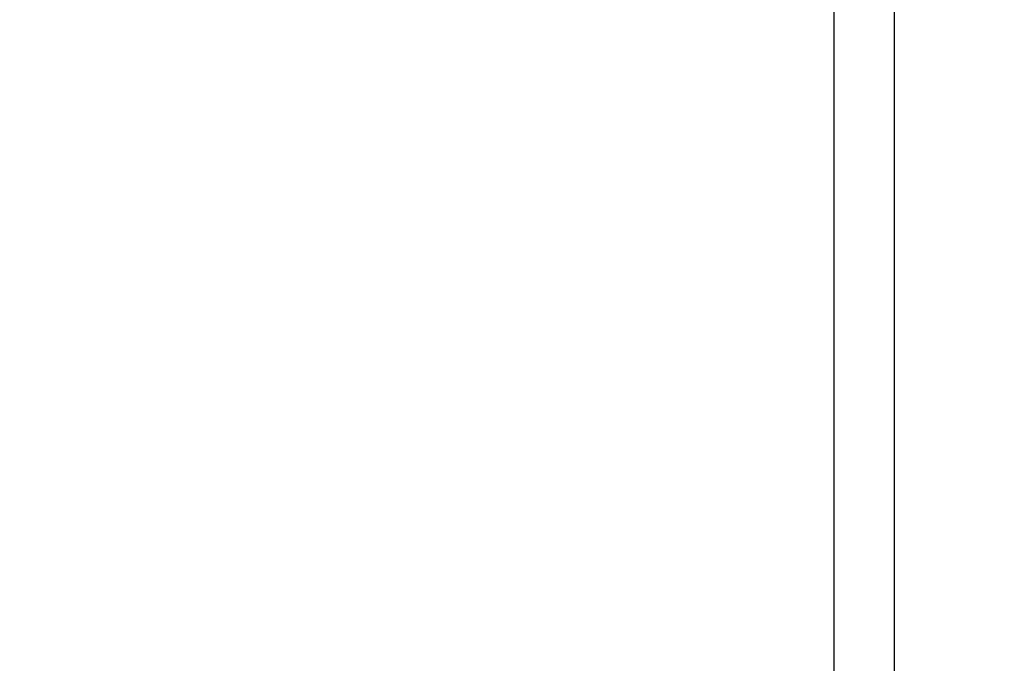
# Model space of a CAD drawing. Header units: millimetres. Extents: x -48448 to 452754, y -13941 to 17062.
# Tile 206 of 256: x 15320 to 15385, y 3524 to 3567. Entities that reach past the tile are written whole.
import ezdxf

# ---------------------------------------------------------------- set-up
doc = ezdxf.new("R2010")
doc.units = ezdxf.units.MM

msp = doc.modelspace()

# ---------------------------------------------------------------- hatches: boundary and pattern name
at = {"lineweight": 9}
h = msp.add_hatch(dxfattribs=at)
h.set_pattern_fill('ANSI31', color=256)
h.set_pattern_definition([(45, (-70561.6295, 42151.864), (-2.24506403, 2.24506403), [])])
h.paths.add_polyline_path([(15468.883, 3594.586), (15468.883, 3597.086), (15398.883, 3597.086), (15398.883, 3527.086), (15401.383, 3527.086, 0.414214), (15405.883, 3531.586), (15405.883, 3581.086, -0.414214), (15414.883, 3590.086), (15464.383, 3590.086, 0.414214)])
h.paths.add_polyline_path([(15422.869, 3605.086), (15422.869, 3608.086), (15362.869, 3608.086), (15362.869, 3568.086), (15365.869, 3568.086, 0.414214), (15368.869, 3571.086), (15368.869, 3596.086, -0.414214), (15374.869, 3602.086), (15419.869, 3602.086, 0.414214)])
h = msp.add_hatch()
h.set_pattern_fill('ANSI33', color=256, scale=50)
h.set_pattern_definition([(45, (-70561.63, 42313.1), (-224.5064, 224.5064), []), (45, (-70337.12, 42313.1), (-224.5064, 224.5064), [158.75, -79.375])])
h.paths.add_polyline_path([(14973.883, 2462.632), (15373.883, 2462.632), (15373.883, 3568.084), (15362.869, 3568.086), (15362.869, 3602.086), (14973.883, 3602.086)])

# ---------------------------------------------------------------- linework, layer by layer
for p, q in [((15373.883, 3424.797), (15373.883, 3602.005)), ((15373.883, 2462.632), (15373.883, 3602.005)), ((15377.883, 2462.632), (15377.883, 3602.086))]:
    msp.add_line(p, q)

doc.saveas('drawing.dxf')
